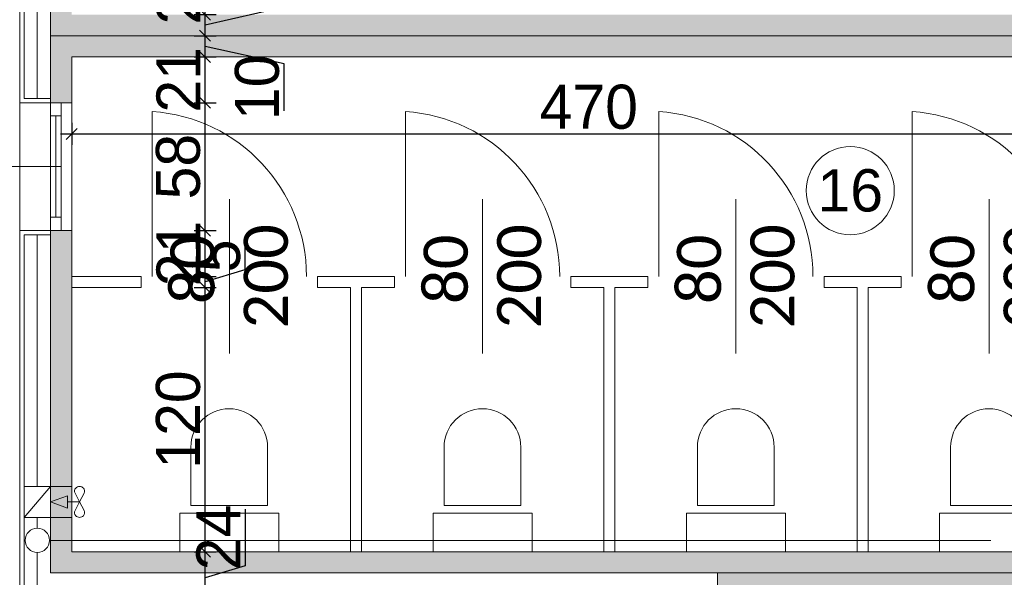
# Model space of a CAD drawing. Header units: millimetres. Extents: x 1962 to 3194, y -795 to -219.
# Tile 139 of 256: x 2515.45 to 2519.92, y -546.61 to -544.08. Entities that reach past the tile are written whole.
import ezdxf

# ---------------------------------------------------------------- set-up
doc = ezdxf.new("R2010")
doc.units = ezdxf.units.MM
doc.layers.get('0').update_dxf_attribs({"lineweight": 5})
doc.layers.get('Defpoints').update_dxf_attribs({"lineweight": 9})
for name, color, linetype, lineweight in [('A_hatch nawierzchnia', 253, 'Continuous', 9), ('A_obiekty kontenery', 152, 'Continuous', 9), ('A_obiekty kontenery elewacja', 62, 'Continuous', 9), ('A_obiekty kontenery izolacja', 213, 'BATTING', 9), ('A_wymiary detale', 82, 'Continuous', 9), ('A_wyposażenie armatura sanitarna', 132, 'Continuous', 9), ('A_wyposażenie kanalizacja', 32, 'Continuous', 9), ('A_wyposażenie przegrody wew.', 143, 'Continuous', 9), ('A_wyposażenie stolarka', 16, 'Continuous', 9), ('A_wyposażenie wentylacja i klimatyzacja', 95, 'Continuous', 9)]:
    doc.layers.add(name, color=color, linetype=linetype, lineweight=lineweight)
doc.styles.get("Standard").update_dxf_attribs({"font": 'arial.ttf'})
doc.styles.add('wymiary pzt', font='txt')
doc.linetypes.add('BATTING', pattern='A,0.00254,-2.54,[134,ltypeshp.shx,S=2.54,R=0,X=-2.54,Y=0],-5.08,[134,ltypeshp.shx,S=2.54,R=180,X=2.54,Y=0],-2.54', length=10.16254)
doc.dimstyles.new('wymiary detale', dxfattribs={"dimtxt": 0.2, "dimasz": 0.05, "dimexe": 0.05, "dimexo": 0, "dimgap": 0.02, "dimtad": 1, "dimdec": 0, "dimlfac": 100, "dimzin": 0, "dimtxsty": 'wymiary pzt', "dimblk": 'OBLIQUE', "dimcen": 0.1, "dimdle": 0.05, "dimadec": 1, "dimazin": 0, "dimtfac": 1, "dimtmove": 0, "dimatfit": 3, "dimfxl": 0, "dimarcsym": 0})

# ---------------------------------------------------------------- blocks, each defined once
blk = doc.blocks.new('zw$6F2B')
at = {"layer": 'A_wyposażenie armatura sanitarna'}
blk.add_lwpolyline([(0.1735, 0.21), (0.1735, 0.475, 1), (-0.175, 0.475), (-0.175, 0.21)], format="xyb", close=True, dxfattribs=at)
blk.add_lwpolyline([(-0.225, 0.175), (0.225, 0.175), (0.225, 0), (-0.225, 0)], close=True, dxfattribs=at)
blk = doc.blocks.new('zw$F88C')
at = {"layer": 'A_wyposażenie wentylacja i klimatyzacja'}
h = blk.add_hatch(color=256, dxfattribs=at)
h.dxf.hatch_style = 1
h.paths.add_polyline_path([(0.0417, 0.0187), (0.07, 0.0187), (0.0983, 0.0187), (0.07, 0.096)])
for p, q in [((0, 0.096), (0.14, 0.216)), ((0, 0.096), (0.14, 0.096)), ((0.07, -0.036), (0.07, 0.0187)), ((0.07, -0.036), (0.0305, -0.0154)), ((0.07, -0.036), (0.0305, -0.0566)), ((0.07, -0.036), (0.1095, -0.0154)), ((0.07, -0.036), (0.1095, -0.0566))]:
    blk.add_line(p, q, dxfattribs=at)
blk.add_lwpolyline([(0, 0.216), (0.14, 0.216), (0.14, 0), (0, 0)], close=True, dxfattribs=at)
for points in [[(0.07, 0.096), (0.0417, 0.0187), (0.07, 0.0187)], [(0.07, 0.096), (0.0983, 0.0187), (0.07, 0.0187)]]:
    blk.add_lwpolyline(points, dxfattribs=at)
for centre, radius, start, end in [((0.024, -0.036), 0.024, 133.8139, 226.1861), ((0.0212, -0.0331), 0.02, 62.4472, 133.8139), ((0.1188, -0.0331), 0.02, 46.1861, 117.5528), ((0.116, -0.036), 0.024, 313.8139, 46.1861), ((0.0212, -0.0389), 0.02, 226.1861, 297.5528), ((0.1188, -0.0389), 0.02, 242.4472, 313.8139)]:
    blk.add_arc(centre, radius, start, end, dxfattribs=at)
blk = doc.blocks.new('zw$399F')
at = {"layer": 'A_wyposażenie stolarka'}
for p, q in [((0.05, 0), (0.05, 0.7483)), ((0.4, -0.35), (0.4, 0.35))]:
    blk.add_line(p, q, dxfattribs=at)
blk.add_arc((0, 0), 0.75, 0, 86.1774, dxfattribs=at)
at = {"layer": 'A_wyposażenie stolarka', "insert": (0.4, 0), "char_height": 0.2, "width": 0.488349, "attachment_point": 5, "rotation": 90, "style": 'wymiary pzt'}
blk.add_mtext('{\\fCalibri|b0|i0|c238|p34;\\W0.90929; }{\\fCalibri|b0|i0|c238|p34;80}\\P{\\fCalibri|b0|i0|c238|p34;200}', dxfattribs=at)
blk = doc.blocks.new('zw$1FD4')
at = {"layer": 'A_wyposażenie stolarka'}
blk.add_line((0.024, 0.06), (0.024, 0.52), dxfattribs=at)
for points in [[(0, 0.58), (0.048, 0.58), (0.048, 0), (0, 0)], [(0, 0.58), (0.048, 0.58), (0.048, 0.52), (0, 0.52)], [(0, 0), (0.048, 0), (0.048, 0.06), (0, 0.06)]]:
    blk.add_lwpolyline(points, close=True, dxfattribs=at)
blk = doc.blocks.new('zw$EC30')
at = {"layer": 'A_hatch nawierzchnia'}
h = blk.add_hatch(color=256, dxfattribs=at)
h.dxf.hatch_style = 1
h.paths.add_polyline_path([(-12.256, -17.206), (-7.464, -17.206), (-7.464, -17.11), (-12.16, -17.11), (-12.16, -16.902), (-12.256, -16.902)])
h = blk.add_hatch(color=256, dxfattribs=at)
h.dxf.hatch_style = 1
h.paths.add_polyline_path([(-12.256, -17.206), (-12.256, -17.51), (-12.16, -17.51), (-12.16, -17.302), (-7.464, -17.302), (-7.464, -17.206)])
h = blk.add_hatch(color=256, dxfattribs=at)
h.dxf.hatch_style = 1
h.paths.add_polyline_path([(-12.256, -18.09), (-12.256, -19.644), (-9.227, -19.644), (-6.198, -19.644), (-6.198, -17.206), (-6.544, -17.206), (-6.544, -17.302), (-6.294, -17.302), (-6.294, -19.548), (-12.16, -19.548), (-12.16, -18.09)])
h = blk.add_hatch(color=256, dxfattribs=at)
h.dxf.hatch_style = 1
h.paths.add_polyline_path([(-9.227, -20.353), (-9.131, -20.353), (-9.131, -19.74), (-3.265, -19.74), (-3.265, -19.863), (-3.169, -19.863), (-3.169, -19.644), (-6.198, -19.644), (-9.227, -19.644)])
at = {"layer": 'A_obiekty kontenery'}
for p, q in [((-12.16, -18.298), (-12.16, -17.302)), ((-12.396, -17.51), (-12.396, -18.09)), ((-12.16, -17.51), (-12.256, -17.51)), ((-12.16, -18.09), (-12.256, -18.09))]:
    blk.add_line(p, q, dxfattribs=at)
for points in [[(-7.464, -14.768), (-12.256, -14.768), (-12.256, -17.206), (-7.464, -17.206)], [(-7.464, -17.206), (-12.256, -17.206), (-12.256, -17.51)], [(-7.464, -17.302), (-12.16, -17.302), (-12.16, -19.548), (-6.294, -19.548)], [(-12.256, -18.09), (-12.256, -19.644), (-6.198, -19.644)], [(-7.464, -19.644), (-9.227, -19.644), (-9.227, -20.353)]]:
    blk.add_lwpolyline(points, dxfattribs=at)
at = {"layer": 'A_obiekty kontenery elewacja'}
for points in [[(-12.256, -16.902), (-12.396, -16.902), (-12.396, -17.51), (-12.256, -17.51)], [(-12.256, -16.922), (-12.376, -16.922), (-12.376, -17.49), (-12.256, -17.49)], [(-12.256, -18.09), (-12.396, -18.09), (-12.396, -19.784), (-9.367, -19.784), (-9.367, -20.353), (-9.227, -20.353)], [(-12.256, -18.11), (-12.376, -18.11), (-12.376, -19.764), (-9.347, -19.764), (-9.347, -20.333), (-9.227, -20.333)]]:
    blk.add_lwpolyline(points, dxfattribs=at)
at = {"layer": 'A_obiekty kontenery izolacja', "ltscale": 0.01}
for points in [[(-12.316, -17.089), (-12.316, -17.49)], [(-12.316, -18.11), (-12.316, -19.252)], [(-12.316, -19.392), (-12.316, -19.4414)], [(-12.316, -19.5514), (-12.316, -19.704), (-9.287, -19.704), (-9.287, -20.333)]]:
    blk.add_lwpolyline(points, dxfattribs=at)
at = {"layer": 'A_wyposażenie kanalizacja'}
blk.add_lwpolyline([(-7.9865, -19.4964), (-12.261, -19.4964)], dxfattribs=at)
blk.add_circle((-12.316, -19.4964), 0.055, dxfattribs=at)
at = {"layer": 'A_wyposażenie przegrody wew.'}
for p, q in [((-11.844, -18.298), (-12.16, -18.298)), ((-11.844, -18.348), (-11.844, -18.298)), ((-10.694, -18.298), (-11.044, -18.298)), ((-11.044, -18.348), (-11.044, -18.298)), ((-10.694, -18.348), (-10.694, -18.298)), ((-9.544, -18.298), (-9.894, -18.298)), ((-9.894, -18.348), (-9.894, -18.298)), ((-9.544, -18.348), (-9.544, -18.298)), ((-8.394, -18.298), (-8.744, -18.298)), ((-8.744, -18.348), (-8.744, -18.298)), ((-8.394, -18.348), (-8.394, -18.298)), ((-11.844, -18.348), (-12.16, -18.348)), ((-10.894, -18.348), (-11.044, -18.348)), ((-10.894, -18.348), (-10.894, -19.548)), ((-10.844, -18.348), (-10.844, -19.548)), ((-10.694, -18.348), (-10.844, -18.348)), ((-9.744, -18.348), (-9.894, -18.348)), ((-9.744, -18.348), (-9.744, -19.548)), ((-9.694, -18.348), (-9.694, -19.548)), ((-9.544, -18.348), (-9.694, -18.348)), ((-8.594, -18.348), (-8.744, -18.348)), ((-8.594, -18.348), (-8.594, -19.548)), ((-8.544, -18.348), (-8.544, -19.548)), ((-8.394, -18.348), (-8.544, -18.348))]:
    blk.add_line(p, q, dxfattribs=at)
at = {"layer": 'A_wyposażenie stolarka'}
blk.add_line((-12.208, -17.8), (-13.0002, -17.8), dxfattribs=at)
at = {"layer": 'A_wyposażenie armatura sanitarna'}
for p in [(-11.444, -19.548), (-10.294, -19.548), (-9.144, -19.548), (-7.994, -19.548)]:
    blk.add_blockref('zw$6F2B', p, dxfattribs=at)
at = {"layer": 'A_wyposażenie stolarka'}
for name, p in [('zw$1FD4', (-12.256, -18.09)), ('zw$399F', (-11.844, -18.298)), ('zw$399F', (-10.694, -18.298)), ('zw$399F', (-9.544, -18.298)), ('zw$399F', (-8.394, -18.298))]:
    blk.add_blockref(name, p, dxfattribs=at)
at = {"layer": 'A_wyposażenie wentylacja i klimatyzacja', "xscale": -1, "rotation": 89.99999999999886}
blk.add_blockref('zw$F88C', (-12.16, -19.252), dxfattribs=at)
blk = doc.blocks.new('_Oblique')
at = {"color": 0, "linetype": 'ByBlock', "lineweight": -2}
blk.add_line((-0.5, -0.5), (0.5, 0.5), dxfattribs=at)
blk = doc.blocks.new('*D787')
at = {"layer": 'A_wymiary detale', "color": 0, "lineweight": -2}
for p, q in [((2516.4753, -546.2997), (2516.4753, -546.5563)), ((2516.2942, -546.7786), (2516.2942, -546.4426)), ((2516.2442, -546.4926), (2516.3442, -546.4926)), ((2516.4753, -546.5563), (2516.2942, -546.6106)), ((2516.2442, -546.7286), (2516.3442, -546.7286))]:
    blk.add_line(p, q, dxfattribs=at)
at = {"layer": 'Defpoints', "color": 0}
for p in [(2515.6883, -546.4926), (2516.2942, -546.4926), (2515.8023, -546.7286)]:
    blk.add_point(p, dxfattribs=at)
at = {"layer": 'A_wymiary detale', "color": 0, "lineweight": -2, "xscale": 0.05, "yscale": 0.05, "zscale": 0.05}
for p, rotation in [((2516.2942, -546.4926), 90), ((2516.2942, -546.7286), 270)]:
    blk.add_blockref('_Oblique', p, dxfattribs=dict(at, rotation=rotation))
at = {"layer": 'A_wymiary detale', "color": 0, "insert": (2516.3542, -546.428), "char_height": 0.2, "attachment_point": 5, "rotation": 90, "style": 'wymiary pzt'}
blk.add_mtext('24', dxfattribs=at)
blk = doc.blocks.new('*D788')
at = {"layer": 'A_wymiary detale', "color": 0, "lineweight": -2}
for p, q in [((2516.2942, -546.5426), (2516.2942, -545.2426)), ((2516.2442, -545.2926), (2516.3442, -545.2926)), ((2516.2442, -546.4926), (2516.3442, -546.4926))]:
    blk.add_line(p, q, dxfattribs=at)
at = {"layer": 'Defpoints', "color": 0}
for p in [(2515.6883, -545.2926), (2516.2942, -545.2926), (2515.6883, -546.4926)]:
    blk.add_point(p, dxfattribs=at)
at = {"layer": 'A_wymiary detale', "color": 0, "lineweight": -2, "xscale": 0.05, "yscale": 0.05, "zscale": 0.05}
for p, rotation in [((2516.2942, -545.2926), 90), ((2516.2942, -546.4926), 270)]:
    blk.add_blockref('_Oblique', p, dxfattribs=dict(at, rotation=rotation))
at = {"layer": 'A_wymiary detale', "color": 0, "insert": (2516.1721, -545.8926), "char_height": 0.2, "attachment_point": 5, "rotation": 90, "style": 'wymiary pzt'}
blk.add_mtext('120', dxfattribs=at)
blk = doc.blocks.new('*D789')
at = {"layer": 'A_wymiary detale', "color": 0, "lineweight": -2}
for p, q in [((2516.4752, -545.086), (2516.4752, -545.2133)), ((2516.2942, -545.3426), (2516.2942, -545.1926)), ((2516.2442, -545.2426), (2516.3442, -545.2426)), ((2516.4752, -545.2133), (2516.2942, -545.2676)), ((2516.2442, -545.2926), (2516.3442, -545.2926))]:
    blk.add_line(p, q, dxfattribs=at)
at = {"layer": 'Defpoints', "color": 0}
for p in [(2515.6883, -545.2426), (2516.2942, -545.2426), (2515.6883, -545.2926)]:
    blk.add_point(p, dxfattribs=at)
at = {"layer": 'A_wymiary detale', "color": 0, "lineweight": -2, "xscale": 0.05, "yscale": 0.05, "zscale": 0.05}
for p, rotation in [((2516.2942, -545.2426), 90), ((2516.2942, -545.2926), 270)]:
    blk.add_blockref('_Oblique', p, dxfattribs=dict(at, rotation=rotation))
at = {"layer": 'A_wymiary detale', "color": 0, "insert": (2516.3542, -545.1497), "char_height": 0.2, "attachment_point": 5, "rotation": 90, "style": 'wymiary pzt'}
blk.add_mtext('5', dxfattribs=at)
blk = doc.blocks.new('*D790')
at = {"layer": 'A_wymiary detale', "color": 0, "lineweight": -2}
for p, q in [((2516.2942, -545.2926), (2516.2942, -544.9846)), ((2516.2442, -545.0346), (2516.3442, -545.0346)), ((2516.2442, -545.2426), (2516.3442, -545.2426))]:
    blk.add_line(p, q, dxfattribs=at)
at = {"layer": 'Defpoints', "color": 0}
for p in [(2515.6883, -545.0346), (2516.2942, -545.0346), (2515.6883, -545.2426)]:
    blk.add_point(p, dxfattribs=at)
at = {"layer": 'A_wymiary detale', "color": 0, "lineweight": -2, "xscale": 0.05, "yscale": 0.05, "zscale": 0.05}
for p, rotation in [((2516.2942, -545.0346), 90), ((2516.2942, -545.2426), 270)]:
    blk.add_blockref('_Oblique', p, dxfattribs=dict(at, rotation=rotation))
at = {"layer": 'A_wymiary detale', "color": 0, "insert": (2516.1732, -545.1386), "char_height": 0.2, "attachment_point": 5, "rotation": 90, "style": 'wymiary pzt'}
blk.add_mtext('21', dxfattribs=at)
blk = doc.blocks.new('*D791')
at = {"layer": 'A_wymiary detale', "color": 0, "lineweight": -2}
for p, q in [((2516.2942, -545.0846), (2516.2942, -544.4046)), ((2516.2442, -544.4546), (2516.3442, -544.4546)), ((2516.2442, -545.0346), (2516.3442, -545.0346))]:
    blk.add_line(p, q, dxfattribs=at)
at = {"layer": 'Defpoints', "color": 0}
for p in [(2515.6883, -544.4546), (2516.2942, -544.4546), (2515.6883, -545.0346)]:
    blk.add_point(p, dxfattribs=at)
at = {"layer": 'A_wymiary detale', "color": 0, "lineweight": -2, "xscale": 0.05, "yscale": 0.05, "zscale": 0.05}
for p, rotation in [((2516.2942, -544.4546), 90), ((2516.2942, -545.0346), 270)]:
    blk.add_blockref('_Oblique', p, dxfattribs=dict(at, rotation=rotation))
at = {"layer": 'A_wymiary detale', "color": 0, "insert": (2516.1721, -544.7446), "char_height": 0.2, "attachment_point": 5, "rotation": 90, "style": 'wymiary pzt'}
blk.add_mtext('58', dxfattribs=at)
blk = doc.blocks.new('*D792')
at = {"layer": 'A_wymiary detale', "color": 0, "lineweight": -2}
for p, q in [((2516.2942, -544.5046), (2516.2942, -544.1966)), ((2516.2442, -544.2466), (2516.3442, -544.2466)), ((2516.2442, -544.4546), (2516.3442, -544.4546))]:
    blk.add_line(p, q, dxfattribs=at)
at = {"layer": 'Defpoints', "color": 0}
for p in [(2515.6883, -544.2466), (2516.2942, -544.2466), (2515.6883, -544.4546)]:
    blk.add_point(p, dxfattribs=at)
at = {"layer": 'A_wymiary detale', "color": 0, "lineweight": -2, "xscale": 0.05, "yscale": 0.05, "zscale": 0.05}
for p, rotation in [((2516.2942, -544.2466), 90), ((2516.2942, -544.4546), 270)]:
    blk.add_blockref('_Oblique', p, dxfattribs=dict(at, rotation=rotation))
at = {"layer": 'A_wymiary detale', "color": 0, "insert": (2516.1732, -544.3506), "char_height": 0.2, "attachment_point": 5, "rotation": 90, "style": 'wymiary pzt'}
blk.add_mtext('21', dxfattribs=at)
blk = doc.blocks.new('*D793')
at = {"layer": 'A_wymiary detale', "color": 0, "lineweight": -2}
for p, q in [((2516.2942, -544.2966), (2516.2942, -544.1006)), ((2516.2442, -544.1506), (2516.3442, -544.1506)), ((2516.6528, -544.2778), (2516.2942, -544.1986)), ((2516.2442, -544.2466), (2516.3442, -544.2466)), ((2516.6528, -544.4912), (2516.6528, -544.2778))]:
    blk.add_line(p, q, dxfattribs=at)
at = {"layer": 'Defpoints', "color": 0}
for p in [(2515.6883, -544.1506), (2516.2942, -544.1506), (2515.6883, -544.2466)]:
    blk.add_point(p, dxfattribs=at)
at = {"layer": 'A_wymiary detale', "color": 0, "lineweight": -2, "xscale": 0.05, "yscale": 0.05, "zscale": 0.05}
for p, rotation in [((2516.2942, -544.1506), 90), ((2516.2942, -544.2466), 270)]:
    blk.add_blockref('_Oblique', p, dxfattribs=dict(at, rotation=rotation))
at = {"layer": 'A_wymiary detale', "color": 0, "insert": (2516.5307, -544.3845), "char_height": 0.2, "attachment_point": 5, "rotation": 90, "style": 'wymiary pzt'}
blk.add_mtext('10', dxfattribs=at)
blk = doc.blocks.new('*D794')
at = {"layer": 'A_wymiary detale', "color": 0, "lineweight": -2}
for p, q in [((2516.6528, -543.807), (2516.6528, -544.0205)), ((2516.2942, -544.2006), (2516.2942, -544.0046)), ((2516.6528, -544.0205), (2516.2942, -544.1026)), ((2516.2442, -544.0546), (2516.3442, -544.0546)), ((2516.2442, -544.1506), (2516.3442, -544.1506))]:
    blk.add_line(p, q, dxfattribs=at)
at = {"layer": 'Defpoints', "color": 0}
for p in [(2515.6883, -544.0546), (2516.2942, -544.0546), (2515.6883, -544.1506)]:
    blk.add_point(p, dxfattribs=at)
at = {"layer": 'A_wymiary detale', "color": 0, "lineweight": -2, "xscale": 0.05, "yscale": 0.05, "zscale": 0.05}
for p, rotation in [((2516.2942, -544.0546), 90), ((2516.2942, -544.1506), 270)]:
    blk.add_blockref('_Oblique', p, dxfattribs=dict(at, rotation=rotation))
at = {"layer": 'A_wymiary detale', "color": 0, "insert": (2516.5307, -543.9138), "char_height": 0.2, "attachment_point": 5, "rotation": 90, "style": 'wymiary pzt'}
blk.add_mtext('10', dxfattribs=at)
blk = doc.blocks.new('*D795')
at = {"layer": 'A_wymiary detale', "color": 0, "lineweight": -2}
for p, q in [((2516.2942, -544.1046), (2516.2942, -543.7966)), ((2516.2442, -543.8466), (2516.3442, -543.8466)), ((2516.2442, -544.0546), (2516.3442, -544.0546))]:
    blk.add_line(p, q, dxfattribs=at)
at = {"layer": 'Defpoints', "color": 0}
for p in [(2515.6883, -543.8466), (2516.2942, -543.8466), (2515.6883, -544.0546)]:
    blk.add_point(p, dxfattribs=at)
at = {"layer": 'A_wymiary detale', "color": 0, "lineweight": -2, "xscale": 0.05, "yscale": 0.05, "zscale": 0.05}
for p, rotation in [((2516.2942, -543.8466), 90), ((2516.2942, -544.0546), 270)]:
    blk.add_blockref('_Oblique', p, dxfattribs=dict(at, rotation=rotation))
at = {"layer": 'A_wymiary detale', "color": 0, "insert": (2516.1732, -543.9506), "char_height": 0.2, "attachment_point": 5, "rotation": 90, "style": 'wymiary pzt'}
blk.add_mtext('21', dxfattribs=at)
blk = doc.blocks.new('*D876')
at = {"layer": 'A_wymiary detale', "color": 0, "lineweight": -2}
for p, q in [((2515.6883, -544.5462), (2515.6883, -544.6462)), ((2520.3843, -544.5462), (2520.3843, -544.6462)), ((2515.6383, -544.5962), (2520.4343, -544.5962))]:
    blk.add_line(p, q, dxfattribs=at)
at = {"layer": 'Defpoints', "color": 0}
for p in [(2515.6883, -544.2466), (2520.3843, -544.2466), (2520.3843, -544.5962)]:
    blk.add_point(p, dxfattribs=at)
at = {"layer": 'A_wymiary detale', "color": 0, "lineweight": -2, "xscale": 0.05, "yscale": 0.05, "zscale": 0.05, "rotation": 180}
blk.add_blockref('_Oblique', (2515.6883, -544.5962), dxfattribs=at)
at = {"layer": 'A_wymiary detale', "color": 0, "lineweight": -2, "xscale": 0.05, "yscale": 0.05, "zscale": 0.05}
blk.add_blockref('_Oblique', (2520.3843, -544.5962), dxfattribs=at)
at = {"layer": 'A_wymiary detale', "color": 0, "insert": (2518.0363, -544.4742), "char_height": 0.2, "attachment_point": 5, "style": 'wymiary pzt'}
blk.add_mtext('470', dxfattribs=at)
blk = doc.blocks.new('*D905')
at = {"layer": 'A_wymiary detale', "color": 0, "lineweight": -2}
for p, q in [((2514.4383, -554.0926), (2514.4383, -533.2326)), ((2514.4883, -533.2826), (2514.3883, -533.2826)), ((2514.4883, -554.0426), (2514.3883, -554.0426))]:
    blk.add_line(p, q, dxfattribs=at)
at = {"layer": 'Defpoints', "color": 0}
for p in [(2514.4383, -533.2826), (2515.4523, -533.2826), (2515.4523, -554.0426)]:
    blk.add_point(p, dxfattribs=at)
at = {"layer": 'A_wymiary detale', "color": 0, "lineweight": -2, "xscale": 0.05, "yscale": 0.05, "zscale": 0.05}
for p, rotation in [((2514.4383, -533.2826), 90), ((2514.4383, -554.0426), 270)]:
    blk.add_blockref('_Oblique', p, dxfattribs=dict(at, rotation=rotation))
at = {"layer": 'A_wymiary detale', "color": 0, "insert": (2514.3162, -543.6626), "char_height": 0.2, "attachment_point": 5, "rotation": 90, "style": 'wymiary pzt'}
blk.add_mtext('2076', dxfattribs=at)
blk = doc.blocks.new('*D992')
at = {"layer": 'A_wymiary detale', "color": 0, "lineweight": -2}
for p, q in [((2514.8444, -544.6946), (2514.8444, -546.7786)), ((2514.8481, -544.7446), (2514.7944, -544.7446)), ((2514.8944, -546.7286), (2514.7944, -546.7286))]:
    blk.add_line(p, q, dxfattribs=at)
at = {"layer": 'Defpoints', "color": 0}
for p in [(2514.8481, -544.7446), (2514.8444, -546.7286), (2515.4523, -546.7286)]:
    blk.add_point(p, dxfattribs=at)
at = {"layer": 'A_wymiary detale', "color": 0, "lineweight": -2, "xscale": 0.05, "yscale": 0.05, "zscale": 0.05}
for p, rotation in [((2514.8444, -544.7446), 90), ((2514.8444, -546.7286), 270)]:
    blk.add_blockref('_Oblique', p, dxfattribs=dict(at, rotation=rotation))
at = {"layer": 'A_wymiary detale', "color": 0, "insert": (2514.7223, -545.7366), "char_height": 0.2, "attachment_point": 5, "rotation": 90, "style": 'wymiary pzt'}
blk.add_mtext('198', dxfattribs=at)

msp = doc.modelspace()

# ---------------------------------------------------------------- linework, layer by layer
at = {"layer": 'A_wymiary detale'}
msp.add_circle((2519.2235, -544.8535), 0.2, dxfattribs=at)

# ---------------------------------------------------------------- block references
msp.add_blockref('zw$EC30', (2527.8483, -526.9446))

# ---------------------------------------------------------------- texts
at = {"layer": 'A_wymiary detale', "insert": (2519.2235, -544.8535), "char_height": 0.192, "width": 0.43823, "attachment_point": 5}
msp.add_mtext('16', dxfattribs=at)

# ---------------------------------------------------------------- dimensions: what is measured, and where the dimension line sits
at = {"layer": 'A_wymiary detale'}
for p1, p2, distance, picture, middle in [((2515.4523, -554.0426), (2515.4523, -533.2826), 1.014, '*D905', (2514.3162, -543.6626)), ((2515.6883, -544.2466), (2520.3843, -544.2466), -0.3496, '*D876', (2518.0363, -544.4742))]:
    dim = msp.add_aligned_dim(p1=p1, p2=p2, distance=distance, dimstyle='wymiary detale', dxfattribs=at)
    dim.commit()
    dim.dimension.update_dxf_attribs({"geometry": picture, "text_midpoint": middle})
for base, p1, p2, picture, middle in [((2516.2942, -544.0546), (2515.6883, -544.1506), (2515.6883, -544.0546), '*D794', (2516.6528, -544.0005)), ((2516.2942, -544.1506), (2515.6883, -544.2466), (2515.6883, -544.1506), '*D793', (2516.6528, -544.2978))]:
    dim = msp.add_linear_dim(base=base, p1=p1, p2=p2, angle=90, dimstyle='wymiary detale', override={"dimtmove": 1}, dxfattribs=at)
    dim.commit()
    dim.dimension.update_dxf_attribs({"geometry": picture, "text_midpoint": middle, "dimtype": 160})
for base, p1, p2, angle, picture, middle in [((2516.2942, -543.8466), (2515.6883, -544.0546), (2515.6883, -543.8466), 90, '*D795', (2516.1732, -543.9506)), ((2516.2942, -544.2466), (2515.6883, -544.4546), (2515.6883, -544.2466), 90, '*D792', (2516.1732, -544.3506)), ((2516.2942, -544.4546), (2515.6883, -545.0346), (2515.6883, -544.4546), 90, '*D791', (2516.1721, -544.7446)), ((2514.8444, -546.7286), (2514.8481, -544.7446), (2515.4523, -546.7286), 270, '*D992', (2514.7223, -545.7366)), ((2516.2942, -545.0346), (2515.6883, -545.2426), (2515.6883, -545.0346), 90, '*D790', (2516.1732, -545.1386)), ((2516.2942, -545.2426), (2515.6883, -545.2926), (2515.6883, -545.2426), 90, '*D789', (2516.3542, -545.1933)), ((2516.2942, -545.2926), (2515.6883, -546.4926), (2515.6883, -545.2926), 90, '*D788', (2516.1721, -545.8926)), ((2516.2942, -546.4926), (2515.8023, -546.7286), (2515.6883, -546.4926), 90, '*D787', (2516.3542, -546.5363))]:
    dim = msp.add_linear_dim(base=base, p1=p1, p2=p2, angle=angle, dimstyle='wymiary detale', override={"dimtmove": 1}, dxfattribs=at)
    dim.commit()
    dim.dimension.update_dxf_attribs({"geometry": picture, "text_midpoint": middle})

doc.saveas('drawing.dxf')
